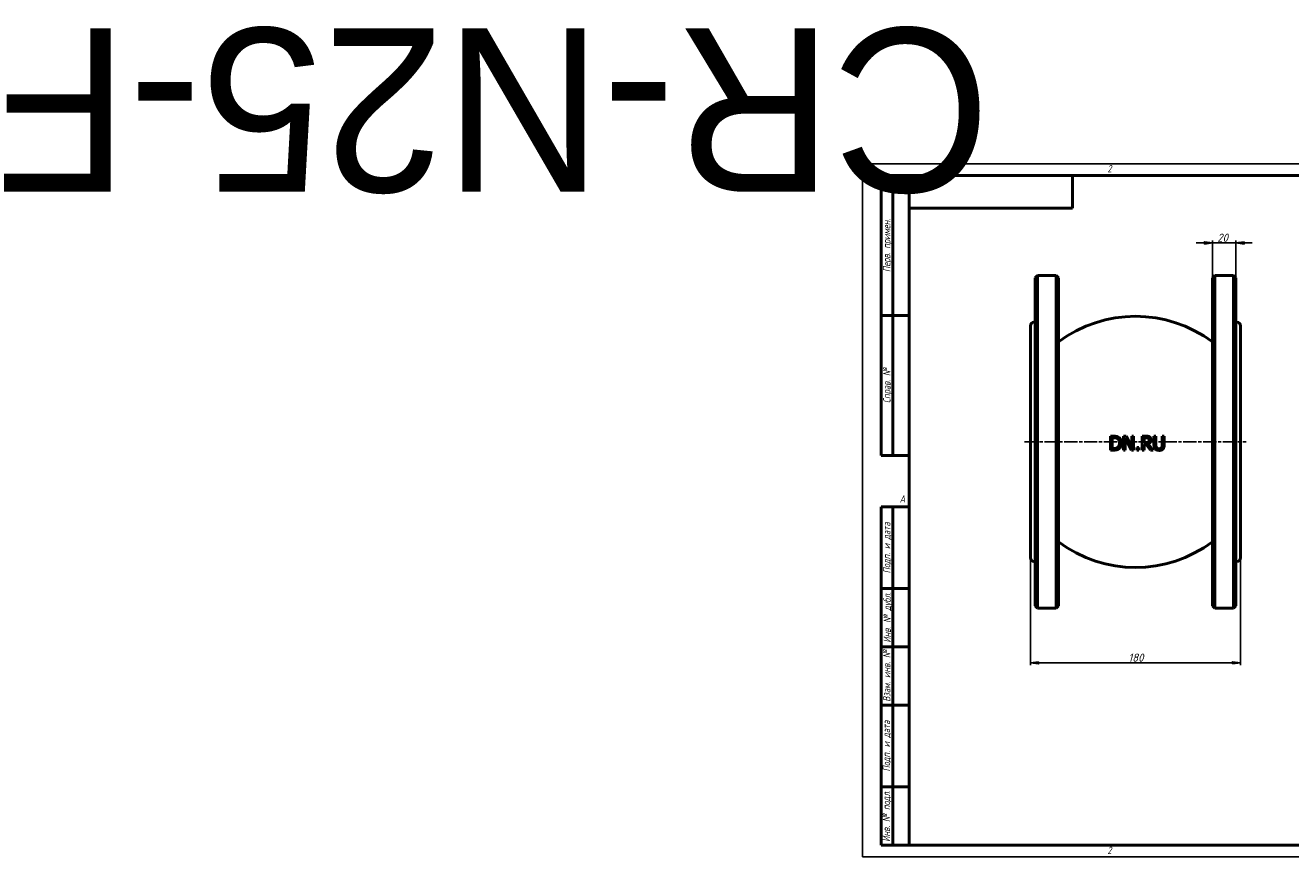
# Model space of a CAD drawing. Header units: millimetres. Extents: x -717 to 4891, y -139 to 713.
# Tile 1 of 4: x -717 to 367, y 0 to 713. Entities that reach past the tile are written whole.
import ezdxf
from ezdxf.enums import TextEntityAlignment as Align

# ---------------------------------------------------------------- set-up
doc = ezdxf.new("R2018")
doc.units = ezdxf.units.MM
doc.header["$LTSCALE"] = 2
doc.linetypes.add('CHAIN', pattern=[0.7087, 0.4724, -0.0591, 0.1181, -0.0591])
for name, color, linetype, lineweight in [('Видимый контур (ГОСТ)', 7, 'Continuous', 50), ('Кромка (ГОСТ)', 7, 'Continuous', 50), ('Обозначение (ГОСТ)', 7, 'Continuous', 25), ('Осевая линия (ГОСТ)', 7, 'Continuous', 25), ('Размер (ГОСТ)', 7, 'Continuous', 25), ('Эскизная геометрия (ГОСТ)', 7, 'Continuous', 50)]:
    doc.layers.add(name, color=color, linetype=linetype, lineweight=lineweight)
doc.styles.add('Альтернативный текст (ГОСТ)', font='arial.ttf', dxfattribs={"width": 0.8})
doc.styles.add('Обычный текст (ГОСТ)', font='GOST Common Italic.ttf')
doc.dimstyles.new('Обычный (ГОСТ)', dxfattribs={"dimscale": 2, "dimtxt": 3.5, "dimasz": 3.5, "dimexe": 1, "dimexo": 0, "dimgap": 0.5, "dimtad": 1, "dimrnd": 1e-08, "dimtxsty": 'Обычный текст (ГОСТ)', "dimblk": 'Filled-1', "dimcen": 0.09, "dimdle": 15, "dimclrd": 256, "dimclre": 256, "dimclrt": 256, "dimazin": 2, "dimtfac": 0.714286, "dimtdec": 3, "dimtmove": 0, "dimatfit": 3, "dimfxl": 1, "dimtolj": 1, "dimlwd": 25, "dimlwe": 25, "dimarcsym": 0})

# ---------------------------------------------------------------- blocks, each defined once
blk = doc.blocks.new('Рамки ГОСТ - Рамка')
at = {"layer": 'Кромка (ГОСТ)', "lineweight": 25}
for p, q in [((0, 0), (0, 297)), ((0, 297), (420, 297)), ((420, 297), (420, 0)), ((420, 0), (0, 0))]:
    blk.add_line(p, q, dxfattribs=at)
at = {"layer": 'Кромка (ГОСТ)'}
for p, q in [((210, 292), (210, 297)), ((415, 292), (20, 292)), ((20, 292), (20, 5)), ((415, 5), (415, 292)), ((20, 5), (415, 5)), ((210, 5), (210, 0))]:
    blk.add_line(p, q, dxfattribs=at)
at = {"layer": 'Кромка (ГОСТ)', "char_height": 3.17, "attachment_point": 1, "style": 'Альтернативный текст (ГОСТ)'}
for s, insert, width in [('\\fGOST Common|b0|i1;{\\H3.1700;2}', (105, 296.5), 5.2328), ('\\fGOST Common|b0|i1;{\\H3.1700;1}', (315.02, 296.44), 5.2327), ('\\fGOST Common|b0|i1;{\\H3.1700;A}', (16, 155), 5.1335), ('\\fGOST Common|b0|i1;{\\H3.1700;A}', (416, 148.5), 5.0704), ('\\fGOST Common|b0|i1;{\\H3.1700;2}', (104.99, 4.3), 5.2328), ('\\fGOST Common|b0|i1;{\\H3.1700;1}', (315, 4.14), 6.6287), ('\\fGOST Common|b0|i1;{\\H3.1700;Формат А3}', (370, 4.39), 25.2103)]:
    blk.add_mtext(s, dxfattribs=dict(at, insert=insert, width=width))
blk = doc.blocks.new('ГОСТ - Доп. графы 1')
at = {"layer": 'Эскизная геометрия (ГОСТ)'}
for p, q in [((-12, 0), (-12, 145)), ((-12, 145), (0, 145)), ((-7, 145), (-7, 0)), ((-12, 110), (-7, 110)), ((-7, 110), (0, 110)), ((-12, 85), (-7, 85)), ((-7, 85), (0, 85)), ((-12, 60), (-7, 60)), ((-7, 60), (0, 60)), ((-12, 25), (-7, 25)), ((-7, 25), (0, 25)), ((0, 0), (-12, 0))]:
    blk.add_line(p, q, dxfattribs=at)
at = {"layer": 'Обозначение (ГОСТ)', "char_height": 3.17, "attachment_point": 5, "rotation": 90, "style": 'Альтернативный текст (ГОСТ)'}
for s, insert, width in [('\\fGOST Common|b0|i1;{\\H3.1700;Подп. и дата}', (-9.37, 127.41), 34.7679), ('\\fGOST Common|b0|i1;{\\H3.1700;Инв. № дубл.}', (-8.95, 97.55), 24.8438), ('\\fGOST Common|b0|i1;{\\H3.1700;Взам. инв. №}', (-9.58, 72.53), 24.8669), ('\\fGOST Common|b0|i1;{\\H3.1700;Подп. и дата}', (-9.5, 42.47), 35.1486), ('\\fGOST Common|b0|i1;{\\H3.1700;Инв. № подл.}', (-9.5, 12.41), 24.9618)]:
    blk.add_mtext(s, dxfattribs=dict(at, insert=insert, width=width))
at = {"layer": 'Обозначение (ГОСТ)', "lineweight": 30, "flags": 17}
for tag, p in [('Подп._и_дата_2', (-3.53, 127.51)), ('Инв._номер_дубликата', (-3.41, 97.47)), ('Взамен_инв._номера', (-3.46, 72.53)), ('Подп._и_дата_1', (-3.42, 42.35)), ('ИНВЕНТАРНЫЙ_НОМЕР', (-3.33, 12.68))]:
    blk.add_attdef(tag, text='', height=3.17, rotation=90, dxfattribs=at).set_placement(p, align=Align.MIDDLE_CENTER)
blk = doc.blocks.new('ГОСТ - Доп. графы 2')
at = {"layer": 'Эскизная геометрия (ГОСТ)'}
for p, q in [((-12, 0), (-12, 120)), ((-12, 120), (0, 120)), ((-7, 0), (-7, 120)), ((-12, 60), (0, 60)), ((0, 0), (-12, 0))]:
    blk.add_line(p, q, dxfattribs=at)
at = {"layer": 'Обозначение (ГОСТ)', "char_height": 3.17, "attachment_point": 5, "rotation": 90, "style": 'Альтернативный текст (ГОСТ)'}
for s, insert, width in [('\\fGOST Common|b0|i1;{\\H3.1700;Перв. примен.}', (-9.19, 90.05), 60.0143), ('\\fGOST Common|b0|i1;{\\H3.1700;Справ. №}', (-9.1, 30), 59.9357)]:
    blk.add_mtext(s, dxfattribs=dict(at, insert=insert, width=width))
at = {"layer": 'Обозначение (ГОСТ)', "lineweight": 30, "flags": 17}
for tag, p in [('Первичная_применяемость', (-3.65, 90.03)), ('Справочный_номер', (-3.55, 30.02))]:
    blk.add_attdef(tag, text='', height=3.17, rotation=90, dxfattribs=at).set_placement(p, align=Align.MIDDLE_CENTER)
blk = doc.blocks.new('ГОСТ - Доп. графы 3')
at = {"layer": 'Эскизная геометрия (ГОСТ)'}
for p, q in [((0, 0), (70, 0)), ((70, 0), (70, -14)), ((70, -14), (0, -14))]:
    blk.add_line(p, q, dxfattribs=at)
at = {"layer": 'Обозначение (ГОСТ)', "lineweight": 30}
blk.add_attdef('ОБОЗНАЧЕНИЕ', text='', height=5, rotation=180, dxfattribs=at).set_placement((34.94, -6.97), align=Align.MIDDLE_CENTER)
blk = doc.blocks.new('Filled-1')
at = {"color": 0}
for p, q in [((0, 0), (-1, 0.14)), ((-1, 0.14), (-1, -0.14)), ((-1, 0), (0, 0)), ((-1, -0.14), (0, 0))]:
    blk.add_line(p, q, dxfattribs=at)
at = {"color": 0, "flags": 128}
blk.add_lwpolyline([(-1, -0.14), (0, 0), (-1, 0.14), (-1, -0.14)], dxfattribs=at)
at = {"color": 0}
blk.add_solid([(-1, -0.14), (0, 0), (-1, 0.14), (-1, -0.14)], dxfattribs=at)
blk = doc.blocks.new('*D9')
at = {"layer": 'Defpoints', "color": 0, "linetype": 'Continuous', "transparency": 16777216}
for p in [(144, 256.2), (324, 256.2), (324, 166.2)]:
    blk.add_point(p, dxfattribs=at)
at = {"layer": 'Размер (ГОСТ)', "linetype": 'Continuous', "lineweight": 25, "transparency": 16777216}
for p, q in [((144, 256.2), (144, 164.2)), ((324, 256.2), (324, 164.2)), ((151, 166.2), (317, 166.2))]:
    blk.add_line(p, q, dxfattribs=at)
at = {"layer": 'Размер (ГОСТ)', "linetype": 'Continuous', "lineweight": 25, "transparency": 16777216, "xscale": 7, "yscale": 7, "zscale": 7, "rotation": 180}
blk.add_blockref('Filled-1', (144, 166.2), dxfattribs=at)
at = {"layer": 'Размер (ГОСТ)', "linetype": 'Continuous', "lineweight": 25, "transparency": 16777216, "xscale": 7, "yscale": 7, "zscale": 7}
blk.add_blockref('Filled-1', (324, 166.2), dxfattribs=at)
at = {"layer": 'Размер (ГОСТ)', "linetype": 'Continuous', "lineweight": 25, "transparency": 16777216, "insert": (227.9, 174.2), "char_height": 7, "attachment_point": 1, "style": 'Обычный текст (ГОСТ)'}
blk.add_mtext('\\A1;180', dxfattribs=at)
blk = doc.blocks.new('*D10')
at = {"layer": 'Defpoints', "color": 0, "linetype": 'Continuous', "transparency": 16777216}
for p in [(320, 526.2), (300, 496.2), (320, 496.2)]:
    blk.add_point(p, dxfattribs=at)
at = {"layer": 'Размер (ГОСТ)', "linetype": 'Continuous', "lineweight": 25, "transparency": 16777216}
for p, q in [((293, 526.2), (286, 526.2)), ((300, 496.2), (300, 528.2)), ((300, 526.2), (307, 526.2)), ((307, 526.2), (313, 526.2)), ((320, 526.2), (313, 526.2)), ((320, 496.2), (320, 528.2)), ((327, 526.2), (334, 526.2))]:
    blk.add_line(p, q, dxfattribs=at)
at = {"layer": 'Размер (ГОСТ)', "linetype": 'Continuous', "lineweight": 25, "transparency": 16777216, "xscale": 7, "yscale": 7, "zscale": 7}
blk.add_blockref('Filled-1', (300, 526.2), dxfattribs=at)
at = {"layer": 'Размер (ГОСТ)', "linetype": 'Continuous', "lineweight": 25, "transparency": 16777216, "xscale": 7, "yscale": 7, "zscale": 7, "rotation": 180}
blk.add_blockref('Filled-1', (320, 526.2), dxfattribs=at)
at = {"layer": 'Размер (ГОСТ)', "linetype": 'Continuous', "lineweight": 25, "transparency": 16777216, "insert": (304.1, 534.2), "char_height": 7, "attachment_point": 1, "style": 'Обычный текст (ГОСТ)'}
blk.add_mtext('\\A1;20', dxfattribs=at)

msp = doc.modelspace()

# ---------------------------------------------------------------- linework, layer by layer
at = {"layer": 'Видимый контур (ГОСТ)'}
for p, q in [((147.983, 496.167), (149.983, 498.167)), ((147.983, 215.167), (147.983, 496.167)), ((149.983, 498.167), (149.983, 213.167)), ((149.983, 498.167), (165.983, 498.167)), ((165.983, 213.167), (165.983, 498.167)), ((167.983, 496.167), (165.983, 498.167)), ((167.983, 496.167), (167.983, 215.167)), ((299.983, 496.167), (301.983, 498.167)), ((299.983, 215.167), (299.983, 496.167)), ((301.983, 498.167), (301.983, 213.167)), ((301.983, 498.167), (317.983, 498.167)), ((317.983, 213.167), (317.983, 498.167)), ((319.983, 496.167), (317.983, 498.167)), ((319.983, 496.167), (319.983, 215.167)), ((146.983, 458.167), (147.983, 458.167)), ((319.983, 458.167), (320.983, 458.167)), ((143.983, 256.167), (143.983, 455.167)), ((323.983, 455.167), (323.983, 256.167)), ((215.283, 360.611), (212.55, 360.611)), ((212.55, 348.611), (212.55, 360.611)), ((214.145, 359.23), (215.36, 359.23)), ((214.145, 359.23), (214.145, 349.991)), ((226.009, 360.611), (223.743, 360.611)), ((223.743, 348.611), (223.743, 360.611)), ((225.231, 358.957), (225.231, 348.611)), ((225.231, 358.957), (230.54, 348.611)), ((230.842, 351.11), (226.009, 360.611)), ((232.33, 360.611), (230.842, 360.611)), ((230.842, 351.11), (230.842, 360.611)), ((232.33, 360.611), (232.33, 348.611)), ((242.852, 360.611), (239.759, 360.611)), ((239.759, 348.611), (239.759, 360.611)), ((241.354, 359.23), (241.354, 354.717)), ((241.354, 359.23), (242.939, 359.23)), ((251.448, 360.611), (249.853, 360.611)), ((249.853, 353.123), (249.853, 360.611)), ((251.448, 360.611), (251.448, 353.123)), ((258.537, 360.611), (256.942, 360.611)), ((256.942, 353.084), (256.942, 360.611)), ((258.537, 360.611), (258.537, 353.123)), ((212.55, 348.611), (215.312, 348.611)), ((215.36, 349.991), (214.145, 349.991)), ((223.743, 348.611), (225.231, 348.611)), ((230.54, 348.611), (232.33, 348.611)), ((236.997, 350.905), (235.072, 350.905)), ((235.072, 348.611), (235.072, 350.905)), ((235.072, 348.611), (236.997, 348.611)), ((236.997, 350.905), (236.997, 348.611)), ((239.759, 348.611), (241.354, 348.611)), ((242.754, 354.717), (241.354, 354.717)), ((241.354, 353.385), (241.354, 348.611)), ((241.354, 353.385), (243.182, 353.385)), ((243.182, 353.385), (246.975, 348.611)), ((249.046, 348.611), (244.777, 353.833)), ((246.975, 348.611), (249.046, 348.611)), ((146.983, 253.167), (147.983, 253.167)), ((319.983, 253.167), (320.983, 253.167)), ((147.983, 215.167), (149.983, 213.167)), ((149.983, 213.167), (165.983, 213.167)), ((167.983, 215.167), (165.983, 213.167)), ((299.983, 215.167), (301.983, 213.167)), ((301.983, 213.167), (317.983, 213.167)), ((319.983, 215.167), (317.983, 213.167))]:
    msp.add_line(p, q, dxfattribs=at)
for centre, radius, start, end in [((146.983, 455.167), 3, 90, 180), ((233.983, 353.314), 110, 53.130102, 126.869898), ((320.983, 455.167), 3, 0, 90), ((233.983, 358.02), 110, 233.130102, 306.869898), ((146.983, 256.167), 3, 180, 270), ((320.983, 256.167), 3, 270, 0)]:
    msp.add_arc(centre, radius, start, end, dxfattribs=at)
for points, knots in [([(219.581, 359.658), (218.96, 360.066), (218.27, 360.276), (217.114, 360.561), (216.151, 360.611), (215.283, 360.611)], [0, 0, 0, 0, 0.224842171, 0.224842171, 0.646870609, 0.646870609, 0.646870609, 0.646870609]), ([(215.36, 359.23), (216.452, 359.23), (217.063, 359.099), (217.826, 358.871), (218.188, 358.713), (218.531, 358.51)], [-0.24177952, -0.24177952, -0.24177952, -0.24177952, -0.120586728, -0.120586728, 0, 0, 0, 0]), ([(218.531, 358.51), (218.848, 358.316), (219.129, 358.079), (219.616, 357.507), (219.808, 357.185), (220.093, 356.509), (220.188, 356.165), (220.32, 355.422), (220.349, 355.019), (220.349, 354.62)], [-0.452238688, -0.452238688, -0.452238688, -0.452238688, -0.339975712, -0.339975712, -0.226438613, -0.226438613, -0.119746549, -0.119746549, 0, 0, 0, 0]), ([(222.012, 354.601), (222.012, 355.387), (221.916, 356.178), (221.437, 357.599), (221.125, 358.108), (220.482, 358.95), (220.062, 359.338), (219.581, 359.658)], [0, 0, 0, 0, 0.235741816, 0.235741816, 0.450219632, 0.450219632, 0.710073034, 0.710073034, 0.710073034, 0.710073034]), ([(245.905, 359.978), (245.69, 360.118), (245.463, 360.235), (244.959, 360.426), (244.375, 360.611), (242.852, 360.611)], [0, 0, 0, 0, 0.077104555, 0.077104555, 0.161961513, 0.161961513, 0.161961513, 0.161961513]), ([(242.939, 359.23), (243.643, 359.23), (244.017, 359.152), (244.432, 359.041), (244.648, 358.95), (244.845, 358.821)], [-0.129505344, -0.129505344, -0.129505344, -0.129505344, -0.07073757, -0.07073757, 0, 0, 0, 0]), ([(244.845, 358.821), (244.98, 358.73), (245.102, 358.622), (245.206, 358.496), (245.241, 358.453), (245.273, 358.41), (245.301, 358.368), (245.328, 358.327), (245.351, 358.287), (245.372, 358.248), (245.39, 358.216), (245.405, 358.185), (245.419, 358.155), (245.429, 358.132), (245.439, 358.11), (245.447, 358.089), (245.507, 357.943), (245.548, 357.791), (245.572, 357.637), (245.594, 357.501), (245.604, 357.364), (245.604, 357.226)], [-0.162113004, -0.162113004, -0.162113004, -0.162113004, -0.127828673, -0.127828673, -0.127828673, -0.116132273, -0.116132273, -0.116132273, -0.104792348, -0.104792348, -0.104792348, -0.095545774, -0.095545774, -0.095545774, -0.08859933, -0.08859933, -0.08859933, -0.041311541, -0.041311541, -0.041311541, 0, 0, 0, 0]), ([(247.266, 357.353), (247.266, 357.642), (247.241, 357.934), (247.119, 358.465), (247.031, 358.705), (246.841, 359.04), (246.706, 359.265), (246.302, 359.689), (246.112, 359.845), (245.905, 359.978)], [0, 0, 0, 0, 0.086714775, 0.086714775, 0.163413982, 0.163413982, 0.202392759, 0.202392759, 0.230755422, 0.230755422, 0.230755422, 0.230755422]), ([(215.312, 348.611), (215.965, 348.611), (216.684, 348.64), (217.731, 348.798), (218.085, 348.882), (218.848, 349.168), (219.214, 349.355), (219.561, 349.573)], [0, 0, 0, 0, 0.198788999, 0.198788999, 0.321173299, 0.321173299, 0.44502537, 0.44502537, 0.44502537, 0.44502537]), ([(218.676, 350.789), (218.393, 350.59), (218.089, 350.433), (217.588, 350.252), (217.263, 350.148), (216.271, 350.014), (215.809, 349.991), (215.36, 349.991)], [-0.612208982, -0.612208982, -0.612208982, -0.612208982, -0.30441439, -0.30441439, -0.136652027, -0.136652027, 0, 0, 0, 0]), ([(220.349, 354.62), (220.349, 354.02), (220.292, 353.397), (220.04, 352.525), (219.882, 352.09), (219.324, 351.31), (219.024, 351.024), (218.676, 350.789)], [-0.60477576, -0.60477576, -0.60477576, -0.60477576, -0.28936017, -0.28936017, -0.127188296, -0.127188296, 0, 0, 0, 0]), ([(219.561, 349.573), (219.894, 349.793), (220.195, 350.051), (220.746, 350.65), (220.986, 350.986), (221.411, 351.731), (221.643, 352.229), (221.949, 353.438), (222.012, 354.017), (222.012, 354.601)], [0, 0, 0, 0, 0.120794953, 0.120794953, 0.245871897, 0.245871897, 0.379167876, 0.379167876, 0.496021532, 0.496021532, 0.496021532, 0.496021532]), ([(244.923, 355.34), (244.752, 355.169), (244.556, 355.038), (244.262, 354.916), (244.039, 354.828), (243.317, 354.732), (243.034, 354.717), (242.754, 354.717)], [-0.639446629, -0.639446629, -0.639446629, -0.639446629, -0.21946264, -0.21946264, -0.084082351, -0.084082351, 0, 0, 0, 0]), ([(244.777, 353.833), (245.283, 354.021), (245.748, 354.288), (246.392, 354.881), (246.672, 355.194), (247.016, 355.872), (247.11, 356.143), (247.238, 356.729), (247.266, 357.041), (247.266, 357.353)], [0, 0, 0, 0, 0.162722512, 0.162722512, 0.263310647, 0.263310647, 0.324644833, 0.324644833, 0.391050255, 0.391050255, 0.391050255, 0.391050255]), ([(245.604, 357.226), (245.604, 357.018), (245.59, 356.807), (245.555, 356.601), (245.553, 356.584), (245.55, 356.568), (245.547, 356.552), (245.525, 356.432), (245.498, 356.323), (245.467, 356.222), (245.457, 356.193), (245.448, 356.165), (245.438, 356.137), (245.419, 356.083), (245.399, 356.032), (245.377, 355.984), (245.269, 355.738), (245.117, 355.524), (244.923, 355.34)], [-0.184637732, -0.184637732, -0.184637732, -0.184637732, -0.136516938, -0.136516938, -0.136516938, -0.132743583, -0.132743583, -0.132743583, -0.10463137, -0.10463137, -0.10463137, -0.096469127, -0.096469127, -0.096469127, -0.080511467, -0.080511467, -0.080511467, 0, 0, 0, 0]), ([(249.853, 353.123), (249.853, 352.53), (249.894, 351.901), (250.11, 350.906), (250.229, 350.584), (250.543, 349.99), (250.751, 349.712), (251.001, 349.466)], [0, 0, 0, 0, 0.177951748, 0.177951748, 0.305781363, 0.305781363, 0.446380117, 0.446380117, 0.446380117, 0.446380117]), ([(251.001, 349.466), (251.178, 349.288), (251.373, 349.133), (251.804, 348.861), (252.035, 348.748), (252.666, 348.514), (253.27, 348.358), (254.19, 348.358)], [0, 0, 0, 0, 0.076282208, 0.076282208, 0.154909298, 0.154909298, 0.281484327, 0.281484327, 0.281484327, 0.281484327]), ([(251.963, 350.701), (251.834, 350.897), (251.733, 351.106), (251.583, 351.549), (251.448, 352.041), (251.448, 353.123)], [0, 0, 0, 0, 0.07089193, 0.07089193, 0.140598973, 0.140598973, 0.140598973, 0.140598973]), ([(254.19, 349.719), (253.798, 349.719), (253.391, 349.764), (252.746, 349.991), (252.551, 350.113), (252.236, 350.353), (252.087, 350.514), (251.963, 350.701)], [0, 0, 0, 0, 0.119729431, 0.119729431, 0.208451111, 0.208451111, 0.322636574, 0.322636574, 0.322636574, 0.322636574]), ([(256.427, 350.701), (256.328, 350.551), (256.21, 350.418), (255.931, 350.181), (255.774, 350.083), (255.456, 349.934), (255.239, 349.849), (254.697, 349.74), (254.443, 349.719), (254.19, 349.719)], [0, 0, 0, 0, 0.054222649, 0.054222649, 0.110531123, 0.110531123, 0.160645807, 0.160645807, 0.203181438, 0.203181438, 0.203181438, 0.203181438]), ([(254.19, 348.358), (254.641, 348.358), (255.11, 348.391), (255.808, 348.542), (256.167, 348.643), (256.864, 349.016), (257.141, 349.222), (257.39, 349.466)], [0, 0, 0, 0, 0.137485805, 0.137485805, 0.217729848, 0.217729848, 0.280662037, 0.280662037, 0.280662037, 0.280662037]), ([(256.942, 353.084), (256.942, 352.687), (256.923, 352.257), (256.829, 351.665), (256.786, 351.465), (256.633, 351.056), (256.54, 350.873), (256.427, 350.701)], [0, 0, 0, 0, 0.118972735, 0.118972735, 0.179244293, 0.179244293, 0.233140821, 0.233140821, 0.233140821, 0.233140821]), ([(257.39, 349.466), (257.604, 349.671), (257.787, 349.9), (258.146, 350.509), (258.244, 350.827), (258.478, 351.667), (258.537, 352.422), (258.537, 353.123)], [0, 0, 0, 0, 0.089417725, 0.089417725, 0.212476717, 0.212476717, 0.723783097, 0.723783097, 0.723783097, 0.723783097])]:
    msp.add_open_spline(points, degree=3, knots=knots, dxfattribs=at)
at = {"layer": 'Осевая линия (ГОСТ)', "linetype": 'CHAIN', "ltscale": 11.993792}
msp.add_line((138.983, 355.667), (328.983, 355.667), dxfattribs=at)

# ---------------------------------------------------------------- block references
ref = msp.add_blockref('ГОСТ - Доп. графы 3', (40, 584), dxfattribs=dict(xscale=2, yscale=2, zscale=2))
lines = msp.add_mtext('CR-N25-F', dxfattribs={"layer": 'Обозначение (ГОСТ)', "insert": (109.884, 570.065), "char_height": 140.2497, "attachment_point": 1, "rotation": 180})
ref.add_attrib('ОБОЗНАЧЕНИЕ', '', (109.884, 570.065)).embed_mtext(lines)
at = {"xscale": 2, "yscale": 2, "zscale": 2}
for name, p in [('Рамки ГОСТ - Рамка', (0, 0)), ('ГОСТ - Доп. графы 2', (40, 344)), ('ГОСТ - Доп. графы 1', (40, 10))]:
    msp.add_blockref(name, p, dxfattribs=at)

# ---------------------------------------------------------------- dimensions: what is measured, and where the dimension line sits
at = {"layer": 'Размер (ГОСТ)', "linetype": 'Continuous', "lineweight": 25}
for base, p1, p2, override, picture, middle in [((319.983, 526.167), (299.983, 496.167), (319.983, 496.167), {"dimgap": 0.5, "dimdec": 2, "dimtol": 0, "dimlim": 0, "dimtp": 0, "dimtm": 0, "dimtdec": 3, "dimtofl": 0}, '*D10', (308.983, 526.167)), ((323.983, 166.167), (143.983, 256.167), (323.983, 256.167), {"dimgap": 0.5, "dimdec": 2, "dimtol": 0, "dimlim": 0, "dimtp": 0, "dimtm": 0, "dimtdec": 3, "dimtofl": 0, "dimatfit": 1}, '*D9', (233.983, 166.167))]:
    dim = msp.add_linear_dim(base=base, p1=p1, p2=p2, angle=180, dimstyle='Обычный (ГОСТ)', override=override, dxfattribs=at)
    dim.commit()
    dim.dimension.update_dxf_attribs({"geometry": picture, "text_midpoint": middle, "dimtype": 160})

doc.saveas('drawing.dxf')
